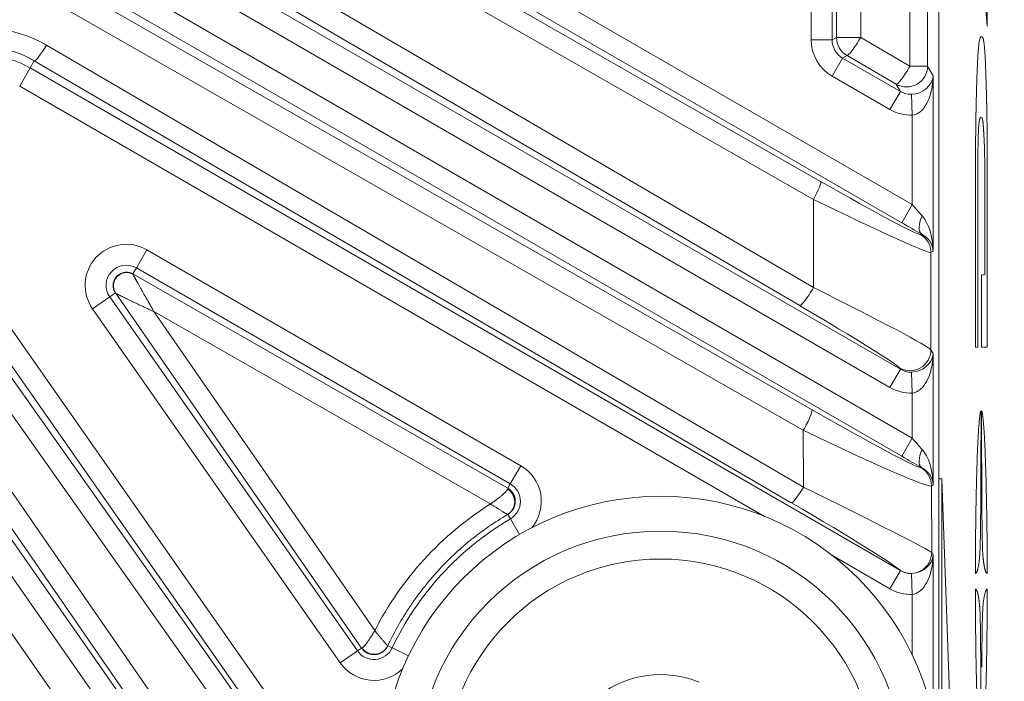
# Model space of a CAD drawing. Header units: millimetres. Extents: x 4 to 836, y 3 to 589.
# Tile 81 of 93: x 687 to 701, y 310 to 320. Entities that reach past the tile are written whole.
import ezdxf

# ---------------------------------------------------------------- set-up
doc = ezdxf.new("R2010")
doc.units = ezdxf.units.MM
doc.layers.add('1', color=7, linetype='Continuous', true_color=0xffffff)
doc.styles.add('ideas_simplex', font='simplex.shx')
doc.dimstyles.get("Standard").update_dxf_attribs({"dimtxt": 0.18, "dimasz": 0.18, "dimexe": 0.18, "dimexo": 0.0625, "dimgap": 0.09, "dimtad": 0, "dimtih": 1, "dimtoh": 1, "dimdec": 4, "dimzin": 0, "dimdsep": 46, "dimtxsty": 'Standard', "dimcen": 0.09, "dimadec": 0, "dimazin": 0, "dimtfac": 1, "dimtdec": 4, "dimtofl": 0, "dimtmove": 0, "dimatfit": 3, "dimfxl": 1, "dimtolj": 1, "dimtzin": 0, "dimarcsym": 0})

# ---------------------------------------------------------------- blocks, each defined once
blk = doc.blocks.new('_U6')
at = {"layer": '1', "color": 152, "lineweight": 13}
for p, q in [((685.620071, 326.235465), (727.359247, 326.235465)), ((701.030382, 280.0743), (727.359247, 280.0743))]:
    blk.add_line(p, q, dxfattribs=at)
at = {"layer": '1', "color": 27, "lineweight": 13}
blk.add_line((725.359247, 326.235465), (725.359247, 280.0743), dxfattribs=at)
at = {"layer": '1', "color": 87, "lineweight": 25}
for p, q in [((723.859247, 311.742383), (718.234247, 311.742383)), ((718.234247, 311.742383), (718.234247, 310.242383)), ((723.859247, 310.242383), (723.859247, 311.742383)), ((718.234247, 296.067383), (718.234247, 294.567383)), ((723.859247, 294.567383), (723.859247, 296.067383)), ((718.234247, 294.567383), (723.859247, 294.567383))]:
    blk.add_line(p, q, dxfattribs=at)
at = {"layer": '1', "color": 27, "lineweight": 18}
for points in [[(725.359247, 326.235465), (725.888228, 323.235467), (724.830266, 323.235463)], [(725.359247, 280.0743), (724.830266, 283.074298), (725.888228, 283.074302)]]:
    blk.add_solid(points, dxfattribs=at)
at = {"layer": '1', "color": 87, "linetype": 'Continuous', "lineweight": 25, "char_height": 3, "attachment_point": 7, "rotation": 90, "line_spacing_factor": 1.204819, "style": 'ideas_simplex'}
for s, insert in [('\\W1.1692;1.817', (723.705747, 296.014883)), ('\\W1.2097;46,2', (716.393247, 297.499883))]:
    blk.add_mtext(s, dxfattribs=dict(at, insert=insert))
blk = doc.blocks.new('_U7')
at = {"layer": '1', "color": 152, "lineweight": 13}
for p, q in [((676.781236, 335.0743), (745.937785, 335.0743)), ((701.030382, 280.0743), (745.937785, 280.0743))]:
    blk.add_line(p, q, dxfattribs=at)
at = {"layer": '1', "color": 27, "lineweight": 13}
blk.add_line((743.937785, 335.0743), (743.937785, 280.0743), dxfattribs=at)
at = {"layer": '1', "color": 87, "lineweight": 25}
for p, q in [((742.437785, 316.1618), (736.812785, 316.1618)), ((736.812785, 316.1618), (736.812785, 314.6618)), ((742.437785, 314.6618), (742.437785, 316.1618)), ((736.812785, 300.4868), (736.812785, 298.9868)), ((742.437785, 298.9868), (742.437785, 300.4868)), ((736.812785, 298.9868), (742.437785, 298.9868))]:
    blk.add_line(p, q, dxfattribs=at)
at = {"layer": '1', "color": 27, "lineweight": 18}
for points in [[(743.937785, 335.0743), (744.466766, 332.074302), (743.408804, 332.074298)], [(743.937785, 280.0743), (743.408804, 283.074298), (744.466766, 283.074302)]]:
    blk.add_solid(points, dxfattribs=at)
at = {"layer": '1', "color": 87, "linetype": 'Continuous', "lineweight": 25, "char_height": 3, "attachment_point": 7, "rotation": 90, "line_spacing_factor": 1.204819, "style": 'ideas_simplex'}
for s, insert in [('\\W1.1692;2.165', (742.284285, 300.4343)), ('\\W1.0642;55', (734.971785, 304.8893))]:
    blk.add_mtext(s, dxfattribs=dict(at, insert=insert))

msp = doc.modelspace()

# ---------------------------------------------------------------- linework, layer by layer
at = {"layer": '1', "color": 27, "linetype": 'Continuous', "lineweight": 18}
for p, q in [((700.272, 309.346), (700.272, 360.802)), ((688.711, 316.261), (694.09, 313.188)), ((691.99, 310.897), (688.463, 315.989))]:
    msp.add_line(p, q, dxfattribs=at)
at = {"layer": '1', "color": 27, "linetype": 'Continuous', "lineweight": 13}
for p, q in [((699.858, 319.242), (699.858, 350.907)), ((700.111, 350.907), (700.111, 319.242)), ((698.442, 319.617), (698.442, 350.532)), ((698.741, 350.532), (698.741, 319.617)), ((698.806, 319.654), (698.806, 350.495)), ((699.152, 350.495), (699.152, 319.654)), ((690.221, 322.838), (699.892, 317.255)), ((689.955, 322.512), (698.577, 317.589)), ((699.742, 316.995), (690.071, 322.579)), ((698.474, 317.33), (689.852, 322.252)), ((688.993, 321.6), (698.474, 316.066)), ((698.277, 315.807), (688.797, 321.341)), ((688.736, 321.236), (699.721, 314.894)), ((699.571, 314.634), (688.586, 320.977)), ((687.826, 320.872), (699.892, 313.906)), ((687.615, 320.507), (698.454, 314.315)), ((699.742, 313.647), (687.676, 320.613)), ((698.329, 314.02), (687.49, 320.212)), ((698.741, 319.617), (698.806, 319.654)), ((699.152, 319.654), (698.806, 319.654)), ((699.152, 319.654), (699.858, 319.242)), ((687.472, 319.543), (698.332, 313.206)), ((698.442, 319.617), (698.741, 319.617)), ((698.741, 319.097), (698.891, 319.357)), ((698.956, 319.394), (698.891, 319.357)), ((698.891, 319.357), (699.721, 318.878)), ((699.661, 318.982), (698.956, 319.394)), ((687.088, 318.955), (687.238, 319.215)), ((687.298, 319.318), (687.238, 319.215)), ((687.238, 319.215), (699.721, 312.007)), ((698.157, 312.981), (687.298, 319.318)), ((700.111, 319.242), (699.858, 319.242)), ((700.111, 319.242), (700.191, 319.102)), ((699.571, 318.618), (698.741, 319.097)), ((700.191, 319.102), (700.191, 316.586)), ((697.774, 312.785), (687.088, 318.955)), ((699.721, 318.878), (699.661, 318.982)), ((699.571, 318.618), (699.721, 318.878)), ((699.882, 318.837), (699.892, 318.538)), ((699.892, 317.255), (699.892, 318.538)), ((683.579, 318.036), (693.806, 303.272)), ((683.206, 317.827), (694.762, 301.324)), ((693.535, 303.135), (683.308, 317.899)), ((694.517, 301.152), (682.961, 317.655)), ((685.621, 317.394), (692.715, 307.263)), ((698.474, 316.066), (698.474, 317.33)), ((699.892, 317.255), (699.742, 316.995)), ((685.281, 317.156), (695.027, 303.385)), ((696.267, 301.668), (685.376, 317.222)), ((694.806, 303.178), (685.06, 316.949)), ((682.889, 316.938), (693.46, 301.84)), ((700.01, 316.827), (700.024, 316.835)), ((688.762, 316.348), (688.912, 316.608)), ((688.912, 316.608), (694.276, 313.511)), ((700.191, 316.586), (700.16, 316.567)), ((700.16, 316.567), (700.16, 315.174)), ((688.711, 316.261), (688.762, 316.348)), ((694.126, 313.251), (688.762, 316.348)), ((688.462, 315.989), (688.379, 315.931)), ((688.134, 315.759), (688.379, 315.931)), ((688.379, 315.931), (691.932, 310.857)), ((691.687, 310.685), (688.134, 315.759)), ((693.842, 312.964), (689.013, 315.722)), ((689.013, 315.722), (692.182, 311.147)), ((700.16, 315.174), (700.191, 315.119)), ((700.191, 315.119), (700.191, 313.237)), ((699.571, 314.634), (699.721, 314.894)), ((699.721, 314.894), (699.71, 314.914)), ((699.892, 314.554), (699.882, 314.853)), ((699.892, 313.906), (699.892, 314.554)), ((698.332, 313.206), (698.329, 314.02)), ((699.742, 313.647), (699.892, 313.906)), ((694.126, 313.251), (694.276, 313.511)), ((700.017, 313.483), (700.024, 313.487)), ((694.09, 313.188), (694.126, 313.251)), ((700.191, 313.237), (700.167, 313.223)), ((700.167, 313.223), (700.171, 312.267)), ((694.128, 312.75), (694.091, 312.813)), ((694.128, 312.75), (694.259, 312.526)), ((699.571, 311.748), (698.748, 312.223)), ((700.171, 312.267), (700.191, 312.232)), ((700.191, 312.232), (700.191, 309.917)), ((699.571, 311.748), (699.721, 312.007)), ((699.721, 312.007), (699.721, 312.008)), ((699.892, 311.667), (699.882, 311.967)), ((699.892, 310.796), (699.892, 311.667)), ((691.932, 310.857), (691.99, 310.897)), ((692.368, 310.929), (692.432, 310.899)), ((692.667, 310.788), (692.432, 310.899)), ((691.687, 310.685), (691.932, 310.857))]:
    msp.add_line(p, q, dxfattribs=at)
at = {"layer": '1', "color": 18, "linetype": 'Continuous', "lineweight": 18}
for p, q in [((700.272, 313.325), (700.317, 313.325)), ((700.317, 313.325), (700.317, 298.508)), ((700.44, 309.792), (700.317, 313.325))]:
    msp.add_line(p, q, dxfattribs=at)
at = {"layer": '1', "color": 7, "linetype": 'Continuous', "lineweight": 18}
msp.add_line((700.797, 311.966), (700.807, 311.966), dxfattribs=at)
at = {"layer": '1', "color": 9, "linetype": 'Continuous', "lineweight": 18}
for radius in [4, 3.5]:
    msp.add_circle((696.281, 309.074), radius, dxfattribs=at)
at = {"layer": '1', "color": 9, "linetype": 'Continuous', "lineweight": 13}
msp.add_circle((696.281, 309.074), 3.1, dxfattribs=at)
at = {"layer": '1', "color": 27, "linetype": 'Continuous', "lineweight": 13}
for centre, radius, start, end in [((686.553, 318.028), 1.37, 60, 110.2005), ((688.617, 316.097), 0.59, 60, 215), ((688.617, 316.097), 0.29, 60, 215), ((693.981, 313), 0.59, 320.1273, 60), ((693.981, 313), 0.29, 300.3629, 60), ((696.281, 309.074), 4.26, 120.3629, 154.6371), ((692.17, 311.023), 0.29, 215, 334.6371), ((692.17, 311.023), 0.59, 215, 314.8727)]:
    msp.add_arc(centre, radius, start, end, dxfattribs=at)
at = {"layer": '1', "color": 9, "linetype": 'Continuous', "lineweight": 18}
msp.add_arc((696.281, 309.074), 1.443, 67.4773, 127.4773, dxfattribs=at)
at = {"layer": '1', "color": 27, "linetype": 'Continuous', "lineweight": 13}
for centre, major_axis, ratio, start_param, end_param in [((686.572, 318), (-1.033, 1.456), 0.999987, 5.13785, 6.017267), ((699.105, 319.654), (0.15, -0.26), 0.999188, 4.189142, 5.235636), ((699.105, 319.654), (0.151, 0.259), 0.135523, 3.176824, 4.791334), ((687.448, 319.578), (0.151, 0.259), 0.129939, 3.176798, 4.653577), ((699.042, 319.617), (-0.52, -0.3), 0.999188, 5.759938, 6.806432), ((699.042, 319.617), (-0.26, -0.15), 0.997569, 5.759938, 6.806432), ((699.811, 319.242), (0.26, 0.15), 0.99757, 3.666246, 5.758532), ((699.811, 319.242), (0.151, 0.259), 0.135523, 3.176824, 4.791334), ((699.892, 319.102), (-0.293, -0.074), 0.867936, 1.321379, 2.857269), ((699.892, 319.102), (-0.015, -0.565), 0.530559, 0.048596, 1.584486), ((699.871, 319.139), (-0.151, 0.262), 0.992751, 2.095449, 2.651846), ((699.871, 319.139), (0.301, -0.521), 0.99757, 5.237042, 5.793439), ((698.427, 317.33), (0.149, 0.261), 0.136261, 4.790033, 6.24795), ((698.311, 317.81), (-1.7, 0.983), 0.030233, 1.745351, 3.124161), ((698.161, 317.551), (-2, 0.982), 0.027617, 1.741441, 3.120251), ((699.892, 317.279), (-0.3, 0.347), 0.034508, 1.610732, 2.100128), ((700.174, 317.095), (-0.146, -0.262), 0.422034, 4.94282, 6.24468), ((699.892, 316.586), (-0.014, 0.588), 0.509647, 4.70013, 5.746624), ((699.742, 317.019), (-0.6, 0.347), 0.030233, 1.588271, 2.077666), ((699.86, 316.567), (0.15, -0.26), 0.999188, 1.047549, 2.094043), ((699.892, 316.586), (-0.267, 0.15), 0.922186, 3.687243, 4.733738), ((698.427, 316.066), (-0.151, -0.259), 0.135523, 0.035232, 1.649742), ((698.161, 316.152), (-2, 0.982), 0.027617, 3.190064, 4.568874), ((698.011, 315.892), (-1.7, 0.983), 0.030233, 3.193974, 4.572784), ((699.86, 315.174), (-0.26, -0.15), 0.99757, 0.524653, 2.61694), ((699.892, 315.119), (-0.293, -0.074), 0.867936, 1.321379, 2.857269), ((699.892, 315.119), (-0.015, -0.565), 0.530559, 0.048596, 1.584486), ((699.871, 315.155), (-0.151, 0.262), 0.992751, 2.095449, 2.651846), ((699.871, 315.155), (0.301, -0.521), 0.99757, 5.237042, 5.793439), ((698.304, 314.055), (0.149, 0.26), 0.129405, 4.652393, 6.247983), ((698.314, 314.464), (-1.704, 0.98), 0.030298, 1.670422, 3.12404), ((698.164, 314.204), (-2.004, 0.98), 0.04178, 1.673469, 3.127088), ((699.892, 313.93), (-0.3, 0.347), 0.034508, 1.610732, 2.100128), ((700.174, 313.746), (0.146, 0.262), 0.422034, 1.801227, 3.103087), ((699.892, 313.237), (-0.014, 0.588), 0.509647, 4.70013, 5.746624), ((699.742, 313.671), (-0.6, 0.347), 0.030233, 1.588271, 2.077666), ((699.867, 313.223), (-0.15, 0.26), 0.999188, 4.189142, 5.235636), ((699.892, 313.237), (-0.267, 0.15), 0.922186, 3.687243, 4.733738), ((698.307, 313.241), (0.151, 0.259), 0.129939, 3.176798, 4.653577), ((698.168, 313.253), (-2.004, 0.988), 0.013807, 3.183614, 4.637233), ((696.293, 309.058), (-2.668, 3.76), 0.999987, 6.22647, 6.766617), ((698.018, 312.993), (-1.704, 0.99), 0.03044, 3.194587, 4.648206), ((699.871, 312.267), (0.26, 0.15), 0.99757, 3.666246, 5.758532), ((699.892, 312.232), (-0.293, -0.074), 0.867936, 1.321379, 2.857269), ((699.892, 312.232), (-0.015, -0.565), 0.530559, 0.048596, 1.584486), ((699.871, 312.268), (-0.151, 0.262), 0.992751, 2.095449, 2.651846), ((699.871, 312.268), (-0.301, 0.521), 0.99757, 2.095449, 2.651846)]:
    msp.add_ellipse(centre, major_axis=major_axis, ratio=ratio, start_param=start_param, end_param=end_param, dxfattribs=at)
at = {"layer": '1', "color": 7, "linetype": 'Continuous', "lineweight": 18}
for points, degree, knots in [([(700.917, 322.405), (700.916, 322.405), (700.913, 322.405), (700.909, 322.405), (700.904, 322.405), (700.899, 322.405), (700.899, 322.406), (700.899, 322.423), (700.899, 322.653), (700.899, 323.039), (700.899, 323.039), (700.899, 323.039), (700.88, 322.83), (700.864, 322.665), (700.84, 322.414), (700.84, 322.414), (700.84, 322.414), (700.872, 322.069), (700.916, 321.593), (700.951, 321.205), (700.968, 321.022), (700.968, 321.022), (700.968, 321.021), (700.968, 320.705), (700.968, 320.429), (700.968, 320.141), (700.968, 319.801), (700.968, 319.801), (700.968, 319.801), (700.956, 319.944), (700.95, 320.012), (700.933, 320.224), (700.9, 320.621), (700.86, 321.098), (700.836, 321.379), (700.811, 321.684), (700.81, 321.692), (700.801, 321.809), (700.793, 322.088), (700.793, 322.433), (700.793, 322.76), (700.8, 323.029), (700.81, 323.154), (700.81, 323.154), (700.81, 323.154), (700.81, 323.154), (700.81, 323.154), (700.81, 323.154), (700.81, 323.155), (700.811, 323.157)], 8, [0, 0, 0, 0, 0, 0, 0, 0, 0, 0.00961, 0.033766, 0.057922, 0.082078, 0.106234, 0.130389, 0.154545, 0.178701, 0.202857, 0.227013, 0.251169, 0.275325, 0.29948, 0.323636, 0.347792, 0.371948, 0.396104, 0.42026, 0.444416, 0.468571, 0.492727, 0.516883, 0.541039, 0.565195, 0.589351, 0.613506, 0.637662, 0.661818, 0.685974, 0.71013, 0.734286, 0.758442, 0.782597, 0.806753, 0.830909, 0.855065, 0.879221, 0.903377, 0.927532, 0.951688, 0.975844, 1, 1, 1, 1, 1, 1, 1, 1, 1]), ([(700.808, 315.21), (700.807, 315.21), (700.805, 315.21), (700.801, 315.21), (700.798, 315.21), (700.798, 315.21), (700.798, 315.21), (700.798, 315.873), (700.798, 316.6), (700.798, 317.342), (700.798, 317.371), (700.798, 318.034), (700.804, 318.543), (700.812, 318.848), (700.822, 319.204), (700.837, 319.494), (700.856, 319.667), (700.882, 319.667), (700.907, 319.667), (700.921, 319.587), (700.931, 319.486), (700.938, 319.377), (700.947, 319.176), (700.956, 318.839), (700.963, 318.581), (700.968, 318.188), (700.968, 317.669), (700.968, 317.669), (700.968, 317.39), (700.968, 317.39), (700.968, 317.39), (700.968, 317.02), (700.968, 316.704), (700.968, 316.27), (700.968, 315.825), (700.968, 315.535), (700.968, 315.21), (700.968, 315.21), (700.968, 315.21), (700.958, 315.21), (700.95, 315.21), (700.935, 315.21), (700.924, 315.21), (700.917, 315.21), (700.914, 315.21), (700.914, 315.21)], 6, [0, 0, 0, 0, 0, 0, 0, 0.010572, 0.036609, 0.062645, 0.088681, 0.114718, 0.140754, 0.16679, 0.192826, 0.218863, 0.244899, 0.270935, 0.296972, 0.323008, 0.349044, 0.37508, 0.401117, 0.427153, 0.453189, 0.479226, 0.505262, 0.531298, 0.557335, 0.583371, 0.609407, 0.635443, 0.66148, 0.687516, 0.713552, 0.739589, 0.765625, 0.791661, 0.817698, 0.843734, 0.86977, 0.895806, 0.921843, 0.947879, 0.973915, 0.999952, 1, 1, 1, 1, 1, 1, 1]), ([(700.881, 318.511), (700.879, 318.511), (700.873, 318.51), (700.864, 318.502), (700.851, 318.472), (700.841, 318.364), (700.835, 318.164), (700.831, 317.824), (700.831, 317.299), (700.831, 317.227), (700.831, 316.677), (700.831, 316.14), (700.831, 315.682), (700.831, 315.21), (700.831, 315.21), (700.831, 315.21), (700.827, 315.21), (700.822, 315.21), (700.819, 315.21), (700.817, 315.21)], 6, [0, 0, 0, 0, 0, 0, 0, 0.042793, 0.118079, 0.193364, 0.26865, 0.343936, 0.419221, 0.494507, 0.569793, 0.645078, 0.720364, 0.79565, 0.870936, 0.946221, 1, 1, 1, 1, 1, 1, 1]), ([(700.934, 317.184), (700.934, 317.215), (700.934, 317.274), (700.934, 317.378), (700.933, 317.624), (700.932, 317.89), (700.929, 318.05), (700.923, 318.19), (700.916, 318.311), (700.91, 318.402), (700.904, 318.462), (700.898, 318.489), (700.894, 318.5), (700.891, 318.503)], 6, [0, 0, 0, 0, 0, 0, 0, 0.127686, 0.255373, 0.383059, 0.510746, 0.638432, 0.766118, 0.893805, 1, 1, 1, 1, 1, 1, 1]), ([(700.927, 316.248), (700.927, 316.248), (700.929, 316.248), (700.931, 316.248), (700.934, 316.248), (700.934, 316.248), (700.934, 316.248), (700.934, 316.436), (700.934, 316.692), (700.934, 316.97), (700.934, 317.09), (700.934, 317.153), (700.934, 317.184)], 6, [0, 0, 0, 0, 0, 0, 0, 0.028736, 0.190613, 0.352491, 0.514368, 0.676245, 0.838123, 1, 1, 1, 1, 1, 1, 1]), ([(700.905, 315.21), (700.904, 315.21), (700.9, 315.21), (700.894, 315.21), (700.889, 315.21), (700.883, 315.21), (700.883, 315.21), (700.883, 315.21), (700.883, 315.481), (700.883, 315.723), (700.883, 315.97), (700.883, 316.237), (700.883, 316.247), (700.883, 316.247), (700.885, 316.248), (700.888, 316.248), (700.889, 316.248)], 6, [0, 0, 0, 0, 0, 0, 0, 0.051677, 0.148744, 0.245811, 0.342878, 0.439944, 0.537011, 0.634078, 0.731145, 0.828212, 0.925278, 1, 1, 1, 1, 1, 1, 1]), ([(700.898, 316.248), (700.899, 316.248), (700.903, 316.248), (700.907, 316.248), (700.911, 316.248), (700.915, 316.248), (700.918, 316.248), (700.92, 316.248), (700.92, 316.248)], 6, [0, 0, 0, 0, 0, 0, 0, 0.336777, 0.962865, 1, 1, 1, 1, 1, 1, 1]), ([(700.964, 311.967), (700.963, 311.967), (700.959, 311.969), (700.952, 311.974), (700.934, 312.001), (700.909, 312.156), (700.9, 312.285), (700.898, 312.385), (700.896, 312.462), (700.892, 312.684), (700.889, 313.081), (700.887, 313.659), (700.886, 314.061), (700.886, 314.298), (700.886, 314.298), (700.886, 314.298), (700.886, 314.298), (700.886, 314.298), (700.887, 314.298), (700.887, 314.297)], 5, [0, 0, 0, 0, 0, 0, 0.055848, 0.123288, 0.190727, 0.258166, 0.325606, 0.393045, 0.460485, 0.527924, 0.595364, 0.662803, 0.730242, 0.797682, 0.865121, 0.932561, 1, 1, 1, 1, 1, 1]), ([(700.887, 314.297), (700.887, 314.297), (700.888, 314.295), (700.891, 314.29), (700.896, 314.273), (700.91, 314.182), (700.925, 313.992), (700.942, 313.636), (700.954, 313.208), (700.964, 312.634), (700.967, 312.246), (700.967, 312.012), (700.967, 311.977), (700.967, 311.969), (700.967, 311.967), (700.966, 311.967)], 5, [0, 0, 0, 0, 0, 0, 0.094671, 0.189342, 0.284013, 0.378684, 0.473355, 0.568025, 0.662696, 0.757367, 0.852038, 0.946709, 1, 1, 1, 1, 1, 1]), ([(700.967, 311.741), (700.967, 311.739), (700.967, 311.735), (700.967, 311.725), (700.967, 311.699), (700.967, 311.662), (700.967, 311.462), (700.965, 311.19), (700.961, 310.884), (700.956, 310.593), (700.95, 310.363), (700.944, 310.163), (700.937, 309.981), (700.93, 309.813), (700.917, 309.616), (700.907, 309.505), (700.899, 309.451), (700.893, 309.427), (700.891, 309.419), (700.889, 309.416), (700.888, 309.414), (700.888, 309.414), (700.887, 309.414)], 6, [0, 0, 0, 0, 0, 0, 0, 0.060445, 0.120889, 0.181334, 0.241779, 0.302223, 0.362668, 0.423113, 0.483557, 0.544002, 0.604446, 0.664891, 0.725336, 0.78578, 0.846225, 0.90667, 0.967114, 1, 1, 1, 1, 1, 1, 1]), ([(700.889, 310.624), (700.89, 310.654), (700.89, 310.733), (700.891, 310.865), (700.893, 311.051), (700.895, 311.224), (700.898, 311.325), (700.899, 311.373), (700.902, 311.443), (700.91, 311.558), (700.923, 311.646), (700.939, 311.705), (700.952, 311.732), (700.96, 311.741), (700.964, 311.743), (700.966, 311.744), (700.967, 311.744), (700.967, 311.744), (700.967, 311.744), (700.967, 311.744), (700.967, 311.744), (700.967, 311.744), (700.967, 311.742), (700.967, 311.741)], 6, [0, 0, 0, 0, 0, 0, 0, 0.035599, 0.092329, 0.149058, 0.205788, 0.262517, 0.319247, 0.375976, 0.432706, 0.489435, 0.546164, 0.602894, 0.659623, 0.716353, 0.773082, 0.829812, 0.886541, 0.943271, 1, 1, 1, 1, 1, 1, 1])]:
    msp.add_open_spline(points, degree=degree, knots=knots, dxfattribs=at)
at = {"layer": '1', "color": 27, "linetype": 'Continuous', "lineweight": 13}
for points, knots in [([(687.298, 319.318), (687.251, 319.345), (687.154, 319.395), (687.003, 319.453), (686.898, 319.48), (686.817, 319.497), (686.79, 319.501), (686.736, 319.509), (686.709, 319.512), (686.628, 319.52), (686.52, 319.524), (686.411, 319.516), (686.33, 319.505), (686.302, 319.501), (686.248, 319.491), (686.221, 319.485), (686.141, 319.465), (686.089, 319.449), (686.037, 319.43)], [0, 0, 0, 0, 0.125, 0.25, 0.375, 0.375, 0.4375, 0.4375, 0.5, 0.5, 0.625, 0.75, 0.75, 0.8125, 0.8125, 0.875, 0.875, 1, 1, 1, 1]), ([(688.463, 315.989), (688.44, 316.023), (688.429, 316.064), (688.436, 316.147), (688.454, 316.188), (688.511, 316.25), (688.551, 316.272), (688.633, 316.286), (688.676, 316.279), (688.712, 316.259)], [0, 0, 0, 0, 0.25, 0.25, 0.5, 0.5, 0.75, 0.75, 1, 1, 1, 1]), ([(688.712, 316.259), (688.712, 316.258), (688.713, 316.257), (688.715, 316.254), (688.717, 316.25), (688.719, 316.246), (688.722, 316.24), (688.725, 316.234), (688.729, 316.227), (688.733, 316.219), (688.738, 316.211), (688.743, 316.202), (688.748, 316.192), (688.755, 316.181), (688.764, 316.164), (688.778, 316.139), (688.797, 316.106), (688.818, 316.067), (688.846, 316.017), (688.883, 315.952), (688.913, 315.899), (688.932, 315.866), (688.937, 315.857), (688.942, 315.848), (688.948, 315.838), (688.954, 315.828), (688.96, 315.817), (688.966, 315.805), (688.973, 315.793), (688.981, 315.78), (688.988, 315.766), (688.996, 315.752), (689.005, 315.737), (689.01, 315.727), (689.013, 315.722)], [0, 0, 0, 0, 0.016748, 0.033644, 0.050768, 0.068192, 0.085987, 0.104219, 0.122949, 0.142235, 0.162128, 0.182676, 0.203921, 0.225903, 0.248657, 0.302755, 0.362659, 0.428595, 0.500733, 0.615539, 0.751327, 0.764149, 0.778022, 0.792946, 0.80892, 0.825947, 0.844024, 0.863152, 0.883332, 0.904563, 0.926845, 0.950179, 0.974564, 1, 1, 1, 1]), ([(688.463, 315.989), (688.464, 315.988), (688.466, 315.987), (688.472, 315.983), (688.476, 315.981), (688.485, 315.976), (688.491, 315.972), (688.503, 315.966), (688.509, 315.963), (688.525, 315.955), (688.534, 315.95), (688.554, 315.94), (688.564, 315.935), (688.585, 315.924), (688.597, 315.919), (688.62, 315.907), (688.631, 315.902), (688.651, 315.892), (688.658, 315.889), (688.673, 315.881), (688.68, 315.878), (688.702, 315.867), (688.717, 315.86), (688.747, 315.846), (688.769, 315.835), (688.792, 315.825), (688.807, 315.817), (688.815, 315.814), (688.839, 315.802), (688.856, 315.795), (688.888, 315.78), (688.904, 315.772), (688.936, 315.757), (688.952, 315.75), (688.983, 315.736), (688.998, 315.729), (689.013, 315.722)], [0, 0, 0, 0, 0.044558, 0.044558, 0.089115, 0.089115, 0.133673, 0.133673, 0.178231, 0.178231, 0.236549, 0.236549, 0.294867, 0.294867, 0.353185, 0.353185, 0.411503, 0.411503, 0.447724, 0.447724, 0.483945, 0.483945, 0.556388, 0.556388, 0.62883, 0.665051, 0.665051, 0.701272, 0.701272, 0.775954, 0.775954, 0.850636, 0.850636, 0.925318, 0.925318, 1, 1, 1, 1]), ([(693.842, 312.964), (693.844, 312.965), (693.85, 312.969), (693.857, 312.974), (693.865, 312.98), (693.872, 312.985), (693.878, 312.989), (693.885, 312.994), (693.891, 312.998), (693.897, 313.002), (693.902, 313.006), (693.907, 313.01), (693.912, 313.013), (693.916, 313.016), (693.92, 313.019), (693.924, 313.022), (693.927, 313.025), (693.937, 313.032), (693.953, 313.044), (693.974, 313.06), (693.992, 313.075), (694.007, 313.088), (694.019, 313.099), (694.03, 313.108), (694.039, 313.117), (694.048, 313.125), (694.056, 313.133), (694.063, 313.141), (694.069, 313.148), (694.075, 313.154), (694.079, 313.16), (694.083, 313.165), (694.086, 313.17), (694.088, 313.175), (694.089, 313.177), (694.09, 313.179)], [0, 0, 0, 0, 0.02207, 0.043279, 0.063626, 0.083112, 0.101736, 0.1195, 0.136401, 0.152442, 0.16762, 0.181938, 0.195394, 0.207989, 0.219723, 0.230595, 0.240606, 0.249756, 0.318537, 0.383155, 0.443629, 0.49998, 0.542086, 0.583524, 0.62431, 0.664458, 0.703985, 0.742907, 0.781241, 0.819007, 0.856222, 0.892908, 0.929085, 0.964775, 1, 1, 1, 1]), ([(694.089, 312.813), (694.097, 312.817), (694.104, 312.822), (694.118, 312.834), (694.137, 312.852), (694.153, 312.873), (694.179, 312.92), (694.189, 312.956), (694.189, 313.029), (694.18, 313.065), (694.145, 313.13), (694.12, 313.158), (694.09, 313.179)], [0, 0, 0, 0, 0.0625, 0.0625, 0.125, 0.25, 0.25, 0.5, 0.5, 0.75, 0.75, 1, 1, 1, 1]), ([(694.09, 313.188), (694.092, 313.187), (694.096, 313.184), (694.102, 313.18), (694.107, 313.176), (694.113, 313.172), (694.119, 313.168), (694.124, 313.164), (694.129, 313.159), (694.134, 313.154), (694.139, 313.149), (694.143, 313.144), (694.148, 313.139), (694.152, 313.134), (694.156, 313.129), (694.16, 313.123), (694.163, 313.118), (694.167, 313.112), (694.17, 313.107), (694.173, 313.101), (694.176, 313.095), (694.179, 313.09), (694.181, 313.084), (694.183, 313.078), (694.186, 313.072), (694.188, 313.066), (694.189, 313.06), (694.191, 313.054), (694.192, 313.048), (694.194, 313.042), (694.195, 313.036), (694.196, 313.03), (694.196, 313.024), (694.197, 313.018), (694.197, 313.013), (694.198, 313.007), (694.198, 312.999), (694.198, 312.989), (694.197, 312.977), (694.195, 312.964), (694.193, 312.952), (694.189, 312.94), (694.185, 312.928), (694.181, 312.916), (694.175, 312.904), (694.169, 312.892), (694.162, 312.88), (694.154, 312.869), (694.145, 312.859), (694.136, 312.848), (694.126, 312.839), (694.115, 312.829), (694.103, 312.821), (694.095, 312.816), (694.091, 312.813)], [0, 0, 0, 0, 0.01571, 0.031336, 0.046877, 0.062333, 0.077705, 0.092994, 0.108197, 0.123317, 0.138353, 0.153305, 0.168173, 0.182957, 0.197657, 0.212274, 0.226807, 0.241256, 0.255622, 0.269905, 0.284105, 0.298221, 0.312254, 0.326204, 0.340071, 0.353855, 0.367557, 0.381175, 0.394711, 0.408164, 0.421535, 0.434823, 0.448029, 0.461152, 0.474194, 0.487153, 0.50003, 0.526623, 0.553564, 0.580855, 0.608496, 0.636488, 0.664832, 0.693528, 0.722576, 0.751978, 0.781735, 0.811846, 0.842313, 0.873135, 0.904315, 0.935852, 0.967747, 1, 1, 1, 1]), ([(693.842, 312.964), (693.848, 312.96), (693.855, 312.956), (693.867, 312.948), (693.874, 312.944), (693.886, 312.936), (693.893, 312.932), (693.905, 312.924), (693.911, 312.92), (693.923, 312.913), (693.93, 312.909), (693.942, 312.901), (693.948, 312.897), (693.96, 312.89), (693.966, 312.886), (693.977, 312.879), (693.983, 312.876), (693.994, 312.868), (694, 312.865), (694.012, 312.858), (694.017, 312.854), (694.028, 312.848), (694.033, 312.844), (694.042, 312.839), (694.047, 312.836), (694.054, 312.832), (694.056, 312.83), (694.061, 312.828), (694.063, 312.826), (694.069, 312.823), (694.073, 312.821), (694.079, 312.817), (694.082, 312.815), (694.086, 312.813), (694.088, 312.813), (694.089, 312.813)], [0, 0, 0, 0, 0.051985, 0.051985, 0.10397, 0.10397, 0.155955, 0.155955, 0.207941, 0.207941, 0.262691, 0.262691, 0.317442, 0.317442, 0.372192, 0.372192, 0.426943, 0.426943, 0.489418, 0.489418, 0.551893, 0.551893, 0.614368, 0.614368, 0.676843, 0.676843, 0.717238, 0.717238, 0.757633, 0.757633, 0.838422, 0.838422, 0.919211, 0.919211, 1, 1, 1, 1]), ([(694.089, 312.813), (693.995, 312.758), (693.904, 312.7), (693.771, 312.607), (693.727, 312.576), (693.64, 312.511), (693.597, 312.478), (693.387, 312.307), (693.23, 312.16), (693.013, 311.922), (692.944, 311.84), (692.844, 311.713), (692.811, 311.67), (692.748, 311.582), (692.717, 311.538), (692.566, 311.313), (692.46, 311.126), (692.368, 310.93)], [0, 0, 0, 0, 0.125, 0.125, 0.1875, 0.1875, 0.25, 0.25, 0.5, 0.5, 0.625, 0.625, 0.6875, 0.6875, 0.75, 0.75, 1, 1, 1, 1]), ([(694.091, 312.813), (694.091, 312.813), (694.091, 312.813), (694.09, 312.813), (694.09, 312.813), (694.089, 312.813), (694.089, 312.813)], [0, 0, 0, 0, 0.256832, 0.508652, 0.756136, 1, 1, 1, 1]), ([(691.995, 310.897), (691.996, 310.897), (691.997, 310.897), (691.998, 310.898), (692, 310.898), (692.002, 310.899), (692.004, 310.901), (692.007, 310.902), (692.009, 310.904), (692.012, 310.906), (692.014, 310.908), (692.017, 310.911), (692.02, 310.914), (692.023, 310.917), (692.027, 310.92), (692.03, 310.924), (692.033, 310.928), (692.037, 310.932), (692.041, 310.936), (692.045, 310.941), (692.049, 310.946), (692.053, 310.951), (692.057, 310.957), (692.062, 310.962), (692.066, 310.968), (692.073, 310.978), (692.083, 310.991), (692.096, 311.01), (692.11, 311.031), (692.122, 311.048), (692.13, 311.062), (692.135, 311.07), (692.141, 311.079), (692.148, 311.09), (692.155, 311.102), (692.164, 311.116), (692.173, 311.131), (692.179, 311.142), (692.182, 311.147)], [0, 0, 0, 0, 0.019084, 0.038296, 0.05764, 0.07712, 0.096738, 0.116498, 0.136405, 0.15646, 0.176668, 0.197031, 0.217553, 0.238236, 0.259084, 0.280099, 0.301285, 0.322643, 0.344177, 0.36589, 0.387783, 0.40986, 0.432122, 0.454573, 0.477214, 0.500047, 0.556429, 0.61691, 0.681513, 0.750255, 0.769518, 0.792196, 0.81829, 0.8478, 0.880726, 0.917068, 0.956826, 1, 1, 1, 1]), ([(692.182, 311.147), (692.184, 311.145), (692.188, 311.14), (692.194, 311.133), (692.199, 311.126), (692.204, 311.119), (692.209, 311.113), (692.214, 311.107), (692.218, 311.102), (692.223, 311.097), (692.226, 311.092), (692.23, 311.087), (692.233, 311.083), (692.237, 311.079), (692.24, 311.076), (692.242, 311.072), (692.245, 311.069), (692.247, 311.067), (692.254, 311.058), (692.266, 311.043), (692.281, 311.025), (692.295, 311.009), (692.306, 310.995), (692.316, 310.985), (692.324, 310.976), (692.331, 310.968), (692.338, 310.96), (692.344, 310.954), (692.349, 310.948), (692.354, 310.943), (692.358, 310.939), (692.361, 310.936), (692.364, 310.933), (692.366, 310.931), (692.367, 310.93), (692.368, 310.93), (692.368, 310.93)], [0, 0, 0, 0, 0.021733, 0.042583, 0.062553, 0.081642, 0.099852, 0.117183, 0.133635, 0.149209, 0.163906, 0.177726, 0.190669, 0.202737, 0.213929, 0.224245, 0.233687, 0.242255, 0.249948, 0.319016, 0.383672, 0.443951, 0.499888, 0.541969, 0.583386, 0.624154, 0.66429, 0.703812, 0.742736, 0.781081, 0.818863, 0.856102, 0.892816, 0.929023, 0.964745, 1, 1, 1, 1]), ([(691.995, 310.897), (692.018, 310.867), (692.048, 310.843), (692.117, 310.813), (692.155, 310.806), (692.23, 310.813), (692.266, 310.826), (692.312, 310.857), (692.332, 310.876), (692.349, 310.898), (692.359, 310.914), (692.364, 310.922), (692.368, 310.93)], [0, 0, 0, 0, 0.25, 0.25, 0.5, 0.5, 0.75, 0.75, 0.875, 0.9375, 0.9375, 1, 1, 1, 1])]:
    msp.add_open_spline(points, degree=3, knots=knots, dxfattribs=at)
at = {"layer": '1', "color": 27, "linetype": 'Continuous', "lineweight": 18}
for points, knots in [([(688.462, 315.989), (688.461, 315.991), (688.459, 315.995), (688.455, 316.001), (688.452, 316.007), (688.448, 316.013), (688.446, 316.019), (688.443, 316.025), (688.441, 316.031), (688.439, 316.037), (688.437, 316.043), (688.435, 316.049), (688.434, 316.055), (688.432, 316.061), (688.431, 316.066), (688.431, 316.072), (688.43, 316.077), (688.429, 316.083), (688.429, 316.088), (688.429, 316.094), (688.429, 316.099), (688.429, 316.104), (688.43, 316.118), (688.433, 316.142), (688.444, 316.172), (688.459, 316.2), (688.482, 316.23), (688.516, 316.258), (688.564, 316.28), (688.603, 316.286), (688.628, 316.285), (688.639, 316.284), (688.65, 316.283), (688.662, 316.28), (688.674, 316.277), (688.686, 316.273), (688.699, 316.267), (688.707, 316.263), (688.711, 316.261)], [0, 0, 0, 0, 0.013987, 0.027767, 0.041338, 0.054702, 0.067859, 0.080808, 0.09355, 0.106086, 0.118415, 0.130538, 0.142454, 0.154164, 0.165669, 0.176968, 0.188062, 0.19895, 0.209633, 0.220112, 0.230386, 0.240456, 0.250322, 0.314813, 0.377949, 0.439778, 0.500351, 0.597693, 0.699197, 0.805064, 0.825987, 0.84789, 0.870776, 0.894646, 0.919501, 0.945344, 0.972177, 1, 1, 1, 1]), ([(692.368, 310.929), (692.367, 310.927), (692.365, 310.923), (692.362, 310.917), (692.358, 310.91), (692.354, 310.904), (692.35, 310.899), (692.346, 310.893), (692.342, 310.887), (692.338, 310.882), (692.333, 310.877), (692.328, 310.872), (692.324, 310.867), (692.319, 310.862), (692.314, 310.858), (692.309, 310.854), (692.303, 310.849), (692.298, 310.845), (692.293, 310.842), (692.287, 310.838), (692.282, 310.835), (692.276, 310.832), (692.27, 310.829), (692.265, 310.826), (692.259, 310.823), (692.253, 310.821), (692.247, 310.818), (692.241, 310.816), (692.235, 310.814), (692.23, 310.812), (692.224, 310.811), (692.218, 310.809), (692.212, 310.808), (692.206, 310.807), (692.2, 310.806), (692.194, 310.805), (692.186, 310.805), (692.176, 310.804), (692.164, 310.804), (692.151, 310.805), (692.139, 310.806), (692.126, 310.808), (692.113, 310.811), (692.101, 310.815), (692.088, 310.82), (692.076, 310.825), (692.064, 310.831), (692.052, 310.838), (692.04, 310.846), (692.029, 310.855), (692.018, 310.864), (692.008, 310.875), (691.999, 310.886), (691.993, 310.893), (691.99, 310.897)], [0, 0, 0, 0, 0.01571, 0.031336, 0.046877, 0.062333, 0.077705, 0.092994, 0.108197, 0.123317, 0.138353, 0.153305, 0.168173, 0.182957, 0.197657, 0.212274, 0.226807, 0.241256, 0.255622, 0.269905, 0.284105, 0.298221, 0.312254, 0.326204, 0.340071, 0.353855, 0.367557, 0.381175, 0.394711, 0.408164, 0.421535, 0.434823, 0.448029, 0.461152, 0.474194, 0.487153, 0.50003, 0.526623, 0.553564, 0.580855, 0.608496, 0.636488, 0.664832, 0.693528, 0.722576, 0.751978, 0.781735, 0.811846, 0.842313, 0.873135, 0.904315, 0.935852, 0.967747, 1, 1, 1, 1])]:
    msp.add_open_spline(points, degree=3, knots=knots, dxfattribs=at)
at = {"layer": '1', "color": 27, "linetype": 'Continuous', "lineweight": 13}
for points, degree in [([(688.711, 316.261), (688.712, 316.26), (688.712, 316.26), (688.712, 316.259)], 3), ([(688.463, 315.989), (688.462, 315.989)], 1), ([(694.09, 313.188), (694.091, 313.186), (694.091, 313.183), (694.09, 313.179)], 3), ([(691.99, 310.897), (691.991, 310.897), (691.993, 310.896), (691.995, 310.897)], 3), ([(692.368, 310.929), (692.368, 310.929), (692.368, 310.929), (692.368, 310.929)], 3)]:
    msp.add_open_spline(points, degree=degree, dxfattribs=at)
at = {"layer": '1', "color": 7, "linetype": 'Continuous', "lineweight": 18}
for points, degree in [([(700.797, 311.967), (700.797, 311.968), (700.797, 311.97), (700.797, 311.975), (700.797, 311.989), (700.797, 312.016), (700.797, 312.058), (700.797, 312.153), (700.798, 312.251), (700.799, 312.407), (700.801, 312.612), (700.806, 312.966), (700.813, 313.312), (700.823, 313.614), (700.832, 313.843), (700.843, 314.041), (700.85, 314.118), (700.855, 314.179), (700.862, 314.236), (700.866, 314.266), (700.869, 314.276), (700.872, 314.286), (700.874, 314.293), (700.877, 314.297), (700.878, 314.298), (700.878, 314.298), (700.878, 314.29), (700.878, 314.277), (700.878, 314.248), (700.878, 314.217), (700.878, 314.158), (700.878, 314.076), (700.878, 313.637), (700.876, 313.155), (700.874, 312.932), (700.872, 312.689), (700.87, 312.508), (700.867, 312.385), (700.865, 312.316), (700.86, 312.221), (700.851, 312.13), (700.84, 312.06), (700.828, 312.015), (700.818, 311.989), (700.812, 311.978), (700.806, 311.971), (700.803, 311.968), (700.8, 311.966), (700.799, 311.966), (700.798, 311.966), (700.797, 311.966), (700.797, 311.966), (700.797, 311.966), (700.797, 311.966), (700.797, 311.966), (700.797, 311.966), (700.797, 311.967)], 6), ([(700.877, 309.412), (700.877, 309.413), (700.876, 309.415), (700.874, 309.42), (700.868, 309.435), (700.858, 309.501), (700.847, 309.619), (700.836, 309.789), (700.828, 309.959), (700.822, 310.115), (700.817, 310.273), (700.813, 310.435), (700.807, 310.672), (700.804, 310.879), (700.801, 311.103), (700.799, 311.313), (700.797, 311.506), (700.797, 311.692), (700.797, 311.726), (700.797, 311.744), (700.798, 311.744), (700.8, 311.743), (700.808, 311.738), (700.824, 311.716), (700.841, 311.646), (700.854, 311.551), (700.861, 311.476), (700.866, 311.373), (700.867, 311.325), (700.87, 311.185), (700.873, 310.909), (700.876, 310.471), (700.877, 310.048), (700.878, 309.717), (700.878, 309.511), (700.878, 309.465), (700.878, 309.432), (700.878, 309.411), (700.878, 309.411), (700.878, 309.411), (700.878, 309.411), (700.878, 309.411), (700.878, 309.412), (700.877, 309.412)], 5)]:
    msp.add_open_spline(points, degree=degree, dxfattribs=at)

# ---------------------------------------------------------------- dimensions: what is measured, and where the dimension line sits
at = {"layer": '1', "color": 87, "linetype": 'Continuous', "lineweight": 25}
for base, p1, p2, text, override, picture, middle in [((743.938, 335.074), (696.776, 280.074), (674.281, 335.074), '<>\\P[\\C87;{\\H1.00x;\\Fsimplex.shx;2.165\\Fsimplex.shx;}\\C87; ]', {"dimtxt": 3, "dimasz": 3, "dimexe": 2, "dimexo": 2.5, "dimgap": 1.5, "dimtad": 1, "dimtih": 0, "dimtoh": 0, "dimdec": 2, "dimlfac": 1, "dimzin": 8, "dimdsep": 44, "dimlunit": 2, "dimtxsty": 'ideas_simplex', "dimsah": 1, "dimse1": 0, "dimse2": 0, "dimsd1": 0, "dimsd2": 0, "dimclrd": 27, "dimclre": 152, "dimclrt": 87, "dimtol": 0, "dimtm": -0.1, "dimtfac": 0.5, "dimtdec": 2, "dimtofl": 1, "dimtmove": 0, "dimtzin": 8, "dimlwd": 13, "dimlwe": 13}, '_U7', (743.938, 307.574)), ((725.359, 326.235), (697.105, 280.074), (683.12, 326.235), '<>\\P[\\C87;{\\H1.00x;\\Fsimplex.shx;1.817\\Fsimplex.shx;}\\C87; ]', {"dimtxt": 3, "dimasz": 3, "dimexe": 2, "dimexo": 2.5, "dimgap": 1.5, "dimtad": 1, "dimtih": 0, "dimtoh": 0, "dimdec": 1, "dimlfac": 1, "dimzin": 8, "dimdsep": 44, "dimlunit": 2, "dimtxsty": 'ideas_simplex', "dimsah": 1, "dimse1": 0, "dimse2": 0, "dimsd1": 0, "dimsd2": 0, "dimclrd": 27, "dimclre": 152, "dimclrt": 87, "dimtol": 0, "dimtm": -0.1, "dimtfac": 0.5, "dimtdec": 2, "dimtofl": 1, "dimtmove": 0, "dimtzin": 8, "dimlwd": 13, "dimlwe": 13}, '_U6', (725.359, 303.155))]:
    dim = msp.add_linear_dim(base=base, p1=p1, p2=p2, angle=270, text=text, dimstyle='Standard', override=override, dxfattribs=at)
    dim.commit()
    dim.dimension.update_dxf_attribs({"geometry": picture, "text_midpoint": middle, "dimtype": 160})

doc.saveas('drawing.dxf')
